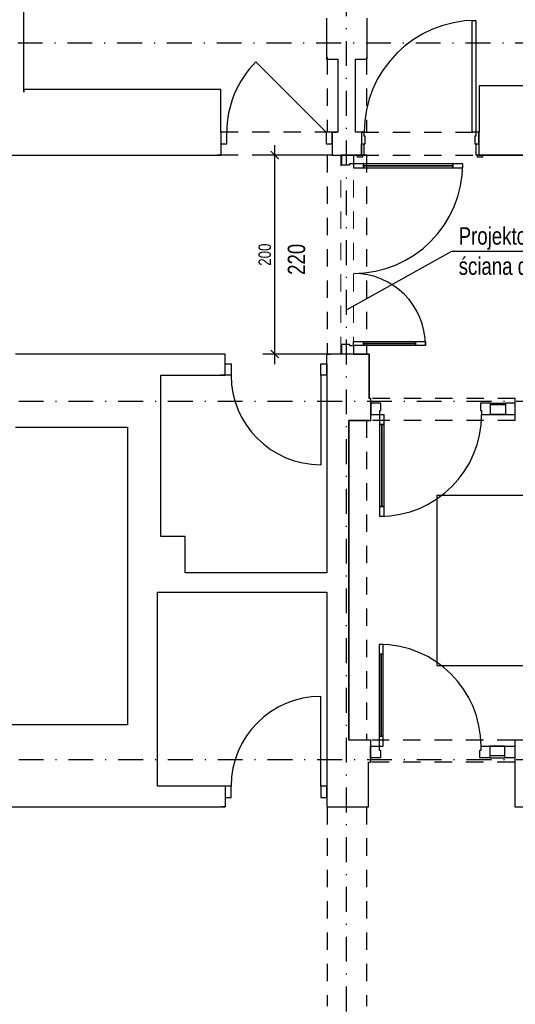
# Model space of a CAD drawing. Header units: metres. Extents: x -5222 to 1778, y -168 to 2848.
# Tile 13 of 16: x -1090 to -592, y 972 to 1961. Entities that reach past the tile are written whole.
import ezdxf

# ---------------------------------------------------------------- set-up
doc = ezdxf.new("R2010")
doc.units = ezdxf.units.M
doc.header["$LTSCALE"] = 50
doc.header["$MEASUREMENT"] = 0
doc.linetypes.add('DO', pattern=[1, 0.5, -0.24, 0.02, -0.24])
doc.linetypes.add('DP', pattern=[0.63, 0.35, -0.28])
for name, color, linetype in [('A_ściany', 7, 'Continuous'), ('BZ_odn', 1, 'Continuous'), ('BZ_osd', 1, 'DO'), ('BZ_txs', 2, 'Continuous'), ('BZ_wym', 1, 'Continuous'), ('k3_projektowane sciany', 2, 'Continuous'), ('k3_sciany istn', 1, 'DP')]:
    doc.layers.add(name, color=color, linetype=linetype)
doc.styles.add('BIKTS', font='bikromsw.shx', dxfattribs={"width": 0.85})
doc.styles.add('BIKWYM', font='bikromsw.shx', dxfattribs={"width": 0.8})
doc.dimstyles.new('BZ_BGR_50', dxfattribs={"dimscale": 0.5, "dimtxt": 25, "dimasz": 1.666667, "dimexe": 0, "dimexo": 0, "dimgap": 0, "dimtad": 0, "dimdec": 1, "dimrnd": 0.5, "dimzin": 9, "dimdsep": 46, "dimtxsty": 'BIKWYM', "dimblk": 'NONE', "dimcen": 0, "dimse1": 1, "dimse2": 1, "dimclrd": 256, "dimclre": 256, "dimclrt": 7, "dimadec": 0, "dimazin": 0, "dimtfac": 0.033333, "dimtdec": 1, "dimtmove": 0, "dimatfit": 3, "dimldrblk": 'NONE', "dimfxl": 1, "dimtvp": 0.8, "dimtolj": 1, "dimarcsym": 0})
doc.dimstyles.new('BZ_KP_50', dxfattribs={"dimscale": 0.5, "dimtxt": 25, "dimasz": 16, "dimexe": 24, "dimexo": 0, "dimgap": 0, "dimtad": 0, "dimdec": 1, "dimrnd": 0.5, "dimzin": 9, "dimdsep": 46, "dimtxsty": 'BIKWYM', "dimblk": 'ARCHTICK', "dimblk1": 'ARCHTICK', "dimblk2": 'WYM-KP', "dimcen": 0, "dimdle": 20, "dimclrd": 256, "dimclre": 256, "dimclrt": 7, "dimadec": 0, "dimazin": 0, "dimtfac": 0.033333, "dimtdec": 1, "dimtmove": 0, "dimatfit": 3, "dimfxl": 1, "dimtvp": 0.8, "dimtfillclr": 256, "dimtolj": 1, "dimarcsym": 0})

# ---------------------------------------------------------------- blocks, each defined once
blk = doc.blocks.new('_None')
blk = doc.blocks.new('_ArchTick')
at = {"color": 0, "linetype": 'ByBlock', "const_width": 0.15}
blk.add_lwpolyline([(-0.5, -0.5), (0.5, 0.5)], dxfattribs=at)
blk = doc.blocks.new('*D509')
at = {"layer": 'BZ_wym', "lineweight": -2}
for p, q in [((-834.05, 1614.94), (-834.05, 1834.94)), ((-781.83, 1824.94), (-846.05, 1824.94)), ((-781.83, 1624.94), (-846.05, 1624.94))]:
    blk.add_line(p, q, dxfattribs=at)
at = {"layer": 'Defpoints', "color": 0}
for p in [(-834.05, 1824.94), (-781.83, 1824.94), (-781.83, 1624.94)]:
    blk.add_point(p, dxfattribs=at)
at = {"layer": 'BZ_wym', "lineweight": -2, "xscale": 8, "yscale": 8, "zscale": 8}
for p, rotation in [((-834.05, 1824.94), 90), ((-834.05, 1624.94), 270)]:
    blk.add_blockref('_ArchTick', p, dxfattribs=dict(at, rotation=rotation))
at = {"layer": 'BZ_wym', "color": 7, "insert": (-844.05, 1724.94), "char_height": 12.5, "attachment_point": 5, "rotation": 90, "style": 'BIKWYM'}
blk.add_mtext('\\A1;200', dxfattribs=at)
blk = doc.blocks.new('WYM-KP')
blk.add_hatch(color=256).paths.add_polyline_path([(-3, 0, 1), (3, 0, 1)])
blk.add_circle((0, 0), 3)

msp = doc.modelspace()

# ---------------------------------------------------------------- hatches: boundary and pattern name
at = {"layer": 'k3_sciany istn', "linetype": 'Continuous'}
for points in [[(-628.534, 1847.941), (-629.034, 1847.941), (-629.034, 1824.941), (-628.534, 1824.941)], [(-592.931, 1236.941), (-592.931, 1230.941), (-592.931, 1219.441), (-592.931, 1214.941), (-592.731, 1214.941), (-592.731, 1236.941)]]:
    msp.add_hatch(color=256, dxfattribs=at).paths.add_polyline_path(points)

# ---------------------------------------------------------------- linework, layer by layer
at = {"linetype": 'Continuous'}
msp.add_line((-759.731, 1558.341), (-759.731, 1236.941), dxfattribs=at)
at = {"layer": 'A_ściany', "linetype": 'Continuous'}
msp.add_line((-776.31, 1847.941), (-782.31, 1847.941), dxfattribs=at)
at = {"layer": 'BZ_osd'}
for p, q in [((-762.01, 214.531), (-762.01, 2614.531)), ((182.658, 1937.441), (-4907.568, 1937.441)), ((183.67, 1577.441), (-4907.568, 1577.441)), ((183.67, 1217.441), (-4907.568, 1217.441))]:
    msp.add_line(p, q, dxfattribs=at)
at = {"layer": 'k3_projektowane sciany', "color": 252, "linetype": 'Continuous'}
for p, q in [((-766.51, 1824.941), (-767.51, 1824.941)), ((-766.26, 1824.941), (-766.51, 1824.941)), ((-766.51, 1824.941), (-755.01, 1824.941)), ((-766.51, 1814.941), (-766.51, 1824.941)), ((-766.26, 1824.941), (-766.51, 1824.941)), ((-765.01, 1824.941), (-766.26, 1824.941)), ((-765.01, 1824.941), (-766.26, 1824.941)), ((-757.51, 1824.941), (-765.01, 1824.941)), ((-757.51, 1824.941), (-765.01, 1824.941)), ((-756.26, 1824.941), (-757.51, 1824.941)), ((-756.26, 1824.941), (-757.51, 1824.941)), ((-755.01, 1824.941), (-756.26, 1824.941)), ((-755.01, 1824.941), (-756.26, 1824.941)), ((-755.01, 1824.941), (-755.01, 1816.141)), ((-759.01, 1814.941), (-766.51, 1814.941)), ((-755.01, 1816.141), (-759.01, 1816.141)), ((-759.01, 1816.141), (-759.01, 1814.941)), ((-745.01, 1816.141), (-755.01, 1816.141)), ((-755.01, 1816.141), (-755.01, 1812.141)), ((-755.01, 1812.141), (-745.01, 1812.141)), ((-745.01, 1816.141), (-745.01, 1814.141)), ((-655.01, 1816.141), (-745.01, 1816.141)), ((-745.01, 1812.141), (-745.01, 1816.141)), ((-745.01, 1814.141), (-655.01, 1814.141)), ((-745.01, 1814.141), (-745.01, 1812.141)), ((-655.01, 1814.141), (-745.01, 1814.141)), ((-655.01, 1814.141), (-745.01, 1814.141)), ((-745.01, 1812.141), (-655.01, 1812.141)), ((-655.01, 1814.141), (-655.01, 1816.141)), ((-645.01, 1816.141), (-655.01, 1816.141)), ((-655.01, 1816.141), (-655.01, 1812.141)), ((-655.01, 1812.141), (-655.01, 1814.141)), ((-655.01, 1812.141), (-645.01, 1812.141)), ((-645.01, 1812.141), (-645.01, 1816.141)), ((-766.51, 1634.941), (-759.01, 1634.941)), ((-766.51, 1624.941), (-766.51, 1634.941)), ((-759.01, 1634.941), (-759.01, 1633.741)), ((-759.01, 1633.741), (-755.01, 1633.741)), ((-755.01, 1637.741), (-745.01, 1637.741)), ((-755.01, 1633.741), (-755.01, 1637.741)), ((-755.01, 1633.741), (-755.01, 1624.941)), ((-745.01, 1633.741), (-755.01, 1633.741)), ((-745.01, 1635.741), (-745.01, 1637.741)), ((-745.01, 1637.741), (-692.61, 1637.741)), ((-745.01, 1637.741), (-745.01, 1633.741)), ((-745.01, 1633.741), (-745.01, 1635.741)), ((-745.01, 1635.741), (-692.61, 1635.741)), ((-692.61, 1635.741), (-745.01, 1635.741)), ((-692.61, 1635.741), (-745.01, 1635.741)), ((-692.61, 1633.741), (-745.01, 1633.741)), ((-692.61, 1637.741), (-692.61, 1635.741)), ((-692.61, 1633.741), (-692.61, 1637.741)), ((-692.61, 1637.741), (-682.61, 1637.741)), ((-692.61, 1635.741), (-692.61, 1633.741)), ((-682.61, 1633.741), (-692.61, 1633.741)), ((-682.61, 1637.741), (-682.61, 1633.741)), ((-766.51, 1624.941), (-767.51, 1624.941)), ((-766.26, 1624.941), (-766.51, 1624.941)), ((-755.01, 1624.941), (-766.51, 1624.941)), ((-766.26, 1624.941), (-766.51, 1624.941)), ((-765.01, 1624.941), (-766.26, 1624.941)), ((-765.01, 1624.941), (-766.26, 1624.941)), ((-757.51, 1624.941), (-765.01, 1624.941)), ((-757.51, 1624.941), (-765.01, 1624.941)), ((-756.26, 1624.941), (-757.51, 1624.941)), ((-756.26, 1624.941), (-757.51, 1624.941)), ((-755.01, 1624.941), (-756.26, 1624.941)), ((-755.01, 1624.941), (-756.26, 1624.941))]:
    msp.add_line(p, q, dxfattribs=at)
at = {"layer": 'k3_projektowane sciany', "linetype": 'DP', "lineweight": 5}
for p, q in [((-767.51, 1624.941), (-767.51, 1824.941)), ((-755.01, 1624.941), (-755.01, 1824.941))]:
    msp.add_line(p, q, dxfattribs=at)
at = {"layer": 'k3_projektowane sciany', "color": 252, "linetype": 'Continuous'}
for centre, radius, start, end in [((-755.01, 1816.141), 110, 270, 0), ((-755.01, 1633.741), 72.4, 0, 90)]:
    msp.add_arc(centre, radius, start, end, dxfattribs=at)
at = {"layer": 'k3_sciany istn', "linetype": 'Continuous'}
for p, q in [((-635.834, 1847.941), (-635.834, 1960.341)), ((-635.834, 1960.341), (-631.834, 1960.341)), ((-631.834, 1960.341), (-631.834, 1847.941)), ((-782.31, 1847.941), (-853.021, 1918.651)), ((-888.31, 1847.941), (-888.31, 1836.441)), ((-882.31, 1847.941), (-888.31, 1847.941)), ((-888.31, 1847.941), (-888.31, 1836.441)), ((-888.31, 1847.941), (-888.31, 1836.441)), ((-882.31, 1836.441), (-882.31, 1847.941)), ((-782.31, 1847.941), (-782.31, 1836.441)), ((-776.31, 1847.941), (-771.61, 1847.941)), ((-776.31, 1847.941), (-776.31, 1836.441)), ((-776.31, 1836.441), (-776.31, 1847.941)), ((-776.31, 1847.941), (-776.31, 1836.441)), ((-776.31, 1847.941), (-771.61, 1847.941)), ((-747.034, 1847.941), (-747.034, 1836.441)), ((-744.234, 1847.941), (-747.034, 1847.941)), ((-747.034, 1847.941), (-747.034, 1836.441)), ((-747.034, 1847.941), (-747.034, 1836.441)), ((-744.234, 1843.941), (-744.234, 1847.941)), ((-743.034, 1843.941), (-744.234, 1843.941)), ((-743.034, 1836.441), (-743.034, 1843.941)), ((-631.834, 1847.941), (-635.834, 1847.941)), ((-631.834, 1843.941), (-633.034, 1843.941)), ((-633.034, 1843.941), (-633.034, 1836.441)), ((-629.034, 1847.941), (-631.834, 1847.941)), ((-631.834, 1847.941), (-631.834, 1843.941)), ((-629.034, 1847.941), (-629.034, 1836.441)), ((-629.034, 1836.441), (-629.034, 1847.941)), ((-629.034, 1847.941), (-629.034, 1836.441)), ((-888.31, 1836.441), (-888.31, 1824.941)), ((-888.31, 1836.441), (-882.31, 1836.441)), ((-888.31, 1836.441), (-888.31, 1824.941)), ((-782.31, 1836.441), (-776.31, 1836.441)), ((-776.31, 1836.441), (-776.31, 1824.941)), ((-776.31, 1836.441), (-776.31, 1824.941)), ((-747.034, 1836.441), (-747.034, 1824.941)), ((-747.034, 1824.941), (-747.034, 1836.441)), ((-747.034, 1836.441), (-744.534, 1836.441)), ((-747.034, 1836.441), (-743.034, 1836.441)), ((-747.034, 1836.441), (-747.034, 1824.941)), ((-744.534, 1836.441), (-744.534, 1824.941)), ((-633.034, 1836.441), (-629.034, 1836.441)), ((-631.534, 1824.941), (-631.534, 1836.441)), ((-631.534, 1836.441), (-629.034, 1836.441)), ((-629.034, 1836.441), (-629.034, 1824.941)), ((-629.034, 1836.441), (-629.034, 1824.941)), ((-629.034, 1836.441), (-629.034, 1824.941)), ((-888.31, 1824.941), (-892.01, 1824.941)), ((-888.31, 1824.941), (-892.01, 1824.941)), ((-776.31, 1824.941), (-772.61, 1824.941)), ((-776.31, 1824.941), (-772.61, 1824.941)), ((-741.034, 1824.941), (-755.01, 1824.941)), ((-747.034, 1824.941), (-750.734, 1824.941)), ((-750.734, 1823.041), (-750.734, 1824.941)), ((-750.734, 1824.941), (-745.734, 1824.941)), ((-747.034, 1824.941), (-750.734, 1824.941)), ((-745.734, 1823.041), (-750.734, 1823.041)), ((-744.534, 1824.941), (-747.034, 1824.941)), ((-745.734, 1824.941), (-745.734, 1823.041)), ((-629.034, 1824.941), (-631.534, 1824.941)), ((-630.334, 1824.941), (-625.334, 1824.941)), ((-630.334, 1823.041), (-630.334, 1824.941)), ((-625.334, 1823.041), (-630.334, 1823.041)), ((-629.034, 1824.941), (-625.334, 1824.941)), ((-628.534, 1824.941), (-629.034, 1824.941)), ((-629.034, 1824.941), (-625.334, 1824.941)), ((-417.73, 1824.941), (-628.534, 1824.941)), ((-625.334, 1824.941), (-625.334, 1823.041)), ((-883.831, 1624.941), (-887.531, 1624.941)), ((-883.831, 1624.941), (-887.531, 1624.941)), ((-883.831, 1615.341), (-883.831, 1624.941)), ((-883.831, 1615.341), (-883.831, 1624.941)), ((-781.831, 1624.941), (-778.131, 1624.941)), ((-781.831, 1615.341), (-781.831, 1624.941)), ((-781.831, 1615.341), (-781.831, 1624.941)), ((-781.831, 1624.941), (-778.131, 1624.941)), ((-755.01, 1624.941), (-739.331, 1624.941)), ((-739.331, 1624.941), (-739.331, 1580.341)), ((-883.831, 1603.841), (-883.831, 1615.341)), ((-883.831, 1615.341), (-877.831, 1615.341)), ((-883.831, 1603.841), (-883.831, 1615.341)), ((-883.831, 1603.841), (-883.831, 1615.341)), ((-877.831, 1615.341), (-877.831, 1603.841)), ((-787.831, 1603.841), (-787.831, 1615.341)), ((-787.831, 1615.341), (-781.831, 1615.341)), ((-781.831, 1603.841), (-781.831, 1615.341)), ((-781.831, 1615.341), (-781.831, 1603.841)), ((-781.831, 1603.841), (-781.831, 1615.341)), ((-883.831, 1603.841), (-888.531, 1603.841)), ((-883.831, 1603.841), (-888.531, 1603.841)), ((-877.831, 1603.841), (-883.831, 1603.841)), ((-781.831, 1603.841), (-787.831, 1603.841)), ((-787.831, 1603.841), (-787.831, 1513.841)), ((-737.331, 1575.841), (-737.331, 1580.341)), ((-737.331, 1564.341), (-737.331, 1575.841)), ((-737.331, 1575.841), (-737.331, 1564.341)), ((-727.331, 1575.841), (-737.331, 1575.841)), ((-737.331, 1564.341), (-737.331, 1575.841)), ((-727.331, 1568.341), (-727.331, 1575.841)), ((-627.331, 1575.841), (-627.331, 1568.341)), ((-617.331, 1575.841), (-627.331, 1575.841)), ((-617.331, 1564.341), (-617.331, 1575.841)), ((-617.331, 1575.841), (-602.331, 1575.841)), ((-617.331, 1564.341), (-617.331, 1575.841)), ((-602.331, 1574.041), (-617.331, 1574.041)), ((-592.331, 1575.841), (-602.331, 1575.841)), ((-602.331, 1575.841), (-602.331, 1564.341)), ((-602.331, 1575.841), (-602.331, 1564.341)), ((-592.331, 1575.841), (-592.331, 1580.341)), ((-592.331, 1564.341), (-592.331, 1575.841)), ((-592.331, 1564.341), (-592.331, 1575.841)), ((-592.331, 1564.341), (-592.331, 1575.841)), ((-737.331, 1558.341), (-737.331, 1564.341)), ((-737.331, 1564.341), (-728.531, 1564.341)), ((-728.531, 1564.341), (-728.531, 1568.341)), ((-728.531, 1568.341), (-727.331, 1568.341)), ((-728.531, 1554.341), (-728.531, 1564.341)), ((-728.531, 1564.341), (-724.531, 1564.341)), ((-724.531, 1564.341), (-724.531, 1554.341)), ((-627.331, 1568.341), (-626.131, 1568.341)), ((-626.131, 1568.341), (-626.131, 1564.341)), ((-626.131, 1564.341), (-617.331, 1564.341)), ((-602.331, 1564.341), (-617.331, 1564.341)), ((-617.331, 1564.341), (-602.331, 1564.341)), ((-602.331, 1564.341), (-592.331, 1564.341)), ((-592.331, 1558.341), (-592.331, 1564.341)), ((-739.331, 1558.341), (-759.731, 1558.341)), ((-728.531, 1554.341), (-726.531, 1554.341)), ((-728.531, 1471.941), (-728.531, 1554.341)), ((-724.531, 1554.341), (-728.531, 1554.341)), ((-726.531, 1554.341), (-726.531, 1471.941)), ((-726.531, 1554.341), (-724.531, 1554.341)), ((-726.531, 1471.941), (-726.531, 1554.341)), ((-726.531, 1471.941), (-726.531, 1554.341)), ((-724.531, 1554.341), (-724.531, 1471.941)), ((-671.231, 1483.341), (-409.511, 1483.341)), ((-671.231, 1483.341), (-671.231, 1311.941)), ((-726.531, 1471.941), (-728.531, 1471.941)), ((-728.531, 1461.941), (-728.531, 1471.941)), ((-728.531, 1471.941), (-724.531, 1471.941)), ((-724.531, 1471.941), (-726.531, 1471.941)), ((-724.531, 1471.941), (-724.531, 1461.941)), ((-724.531, 1461.941), (-728.531, 1461.941)), ((-729.131, 1333.341), (-729.131, 1323.341)), ((-725.131, 1333.341), (-729.131, 1333.341)), ((-725.131, 1323.341), (-725.131, 1333.341)), ((-727.131, 1323.341), (-729.131, 1323.341)), ((-729.131, 1323.341), (-729.131, 1240.941)), ((-729.131, 1323.341), (-725.131, 1323.341)), ((-727.131, 1240.941), (-727.131, 1323.341)), ((-725.131, 1323.341), (-727.131, 1323.341)), ((-727.131, 1323.341), (-727.131, 1240.941)), ((-727.131, 1323.341), (-727.131, 1240.941)), ((-725.131, 1240.941), (-725.131, 1323.341)), ((-671.231, 1311.941), (-196.392, 1311.941)), ((-787.831, 1190.941), (-787.831, 1280.941)), ((-737.931, 1236.941), (-737.931, 1230.941)), ((-729.131, 1240.941), (-727.131, 1240.941)), ((-725.131, 1240.941), (-729.131, 1240.941)), ((-729.131, 1240.941), (-729.131, 1230.941)), ((-727.131, 1240.941), (-725.131, 1240.941)), ((-725.131, 1230.941), (-725.131, 1240.941)), ((-592.931, 1236.941), (-592.931, 1230.941)), ((-737.931, 1230.941), (-737.931, 1219.441)), ((-737.931, 1219.441), (-737.931, 1230.941)), ((-737.931, 1230.941), (-729.131, 1230.941)), ((-737.931, 1230.941), (-737.931, 1219.441)), ((-729.131, 1230.941), (-729.131, 1226.941)), ((-729.131, 1230.941), (-725.131, 1230.941)), ((-729.131, 1226.941), (-727.931, 1226.941)), ((-727.931, 1226.941), (-727.931, 1219.441)), ((-627.931, 1219.441), (-627.931, 1226.941)), ((-627.931, 1226.941), (-626.731, 1226.941)), ((-626.731, 1226.941), (-626.731, 1230.941)), ((-626.731, 1230.941), (-617.931, 1230.941)), ((-617.931, 1230.941), (-617.931, 1219.441)), ((-602.931, 1230.941), (-617.931, 1230.941)), ((-617.931, 1230.941), (-617.931, 1219.441)), ((-617.931, 1230.941), (-602.931, 1230.941)), ((-602.931, 1219.441), (-602.931, 1230.941)), ((-602.931, 1230.941), (-592.931, 1230.941)), ((-602.931, 1219.441), (-602.931, 1230.941)), ((-592.931, 1230.941), (-592.931, 1219.441)), ((-592.931, 1230.941), (-592.931, 1219.441)), ((-592.931, 1230.941), (-592.931, 1219.441)), ((-737.931, 1219.441), (-737.931, 1214.941)), ((-727.931, 1219.441), (-737.931, 1219.441)), ((-617.931, 1219.441), (-627.931, 1219.441)), ((-602.931, 1221.241), (-617.931, 1221.241)), ((-617.931, 1219.441), (-602.931, 1219.441)), ((-592.931, 1219.441), (-602.931, 1219.441)), ((-592.931, 1219.441), (-592.931, 1214.941)), ((-883.831, 1190.941), (-888.531, 1190.941)), ((-883.831, 1190.941), (-888.531, 1190.941)), ((-883.831, 1190.941), (-883.831, 1179.441)), ((-877.831, 1190.941), (-883.831, 1190.941)), ((-883.831, 1190.941), (-883.831, 1179.441)), ((-883.831, 1190.941), (-883.831, 1179.441)), ((-877.831, 1179.441), (-877.831, 1190.941)), ((-781.831, 1190.941), (-787.831, 1190.941)), ((-787.831, 1190.941), (-787.831, 1179.441)), ((-781.831, 1190.941), (-781.831, 1179.441)), ((-781.831, 1179.441), (-781.831, 1190.941)), ((-781.831, 1190.941), (-781.831, 1179.441)), ((-883.831, 1179.441), (-883.831, 1169.941)), ((-883.831, 1179.441), (-877.831, 1179.441)), ((-883.831, 1179.441), (-883.831, 1169.941)), ((-787.831, 1179.441), (-781.831, 1179.441)), ((-781.831, 1179.441), (-781.831, 1169.941)), ((-781.831, 1179.441), (-781.831, 1169.941)), ((-883.831, 1169.941), (-887.531, 1169.941)), ((-883.831, 1169.941), (-887.531, 1169.941)), ((-781.831, 1169.941), (-778.131, 1169.941)), ((-781.831, 1169.941), (-778.131, 1169.941))]:
    msp.add_line(p, q, dxfattribs=at)
at = {"layer": 'k3_sciany istn', "color": 251, "linetype": 'DP'}
for p, q in [((-781.51, 1923.341), (-781.51, 1847.941)), ((-742.01, 1923.341), (-742.01, 1847.941)), ((-781.51, 1824.941), (-781.51, 1624.941)), ((-742.01, 1824.941), (-742.01, 1624.941)), ((-742.01, 1558.341), (-742.01, 1236.941)), ((-781.51, 1169.941), (-781.51, 969.941)), ((-742.01, 1169.941), (-742.01, 969.941))]:
    msp.add_line(p, q, dxfattribs=at)
at = {"layer": 'k3_sciany istn', "linetype": 'DP'}
for p, q in [((-776.31, 1847.941), (-888.31, 1847.941)), ((-747.034, 1847.941), (-629.034, 1847.941)), ((-776.31, 1824.941), (-888.31, 1824.941)), ((-747.034, 1824.941), (-629.034, 1824.941)), ((-592.331, 1580.341), (-737.331, 1580.341)), ((-592.331, 1558.341), (-737.331, 1558.341)), ((-592.931, 1236.941), (-737.931, 1236.941)), ((-592.931, 1214.941), (-737.931, 1214.941))]:
    msp.add_line(p, q, dxfattribs=at)
at = {"layer": 'k3_sciany istn', "linetype": 'Continuous', "flags": 128}
for points in [[(-1086.31, 1888.241), (-1086.31, 2473.241)], [(-782.01, 1962.741), (-782.01, 1921.441)], [(-741.33, 1921.441), (-741.33, 1962.741)], [(-782.01, 1921.441), (-770.51, 1921.441)], [(-770.51, 1921.441), (-770.51, 1847.941)], [(-752.83, 1847.941), (-752.83, 1921.441)], [(-752.83, 1921.441), (-741.33, 1921.441)], [(-888.31, 1890.841), (-1086.31, 1890.841)], [(-1086.31, 1890.841), (-1086.31, 1888.241)], [(-888.31, 1847.941), (-888.31, 1890.841)], [(-438.11, 1894.541), (-628.534, 1894.541)], [(-628.534, 1894.541), (-628.534, 1847.941)], [(-770.51, 1847.941), (-776.31, 1847.941)], [(-747.034, 1847.941), (-752.83, 1847.941)], [(-628.534, 1847.941), (-629.034, 1847.941)], [(-1291.41, 1824.941), (-1086.31, 1824.941)], [(-1086.31, 1824.941), (-888.31, 1824.941)], [(-776.31, 1824.941), (-747.034, 1824.941)], [(-629.034, 1824.941), (-628.534, 1824.941)], [(-628.534, 1824.941), (-417.73, 1824.941)], [(-948.431, 1624.941), (-1094.531, 1624.941)], [(-883.831, 1624.941), (-948.431, 1624.941)], [(-759.731, 1624.941), (-781.831, 1624.941)], [(-739.331, 1624.941), (-759.731, 1624.941)], [(-739.331, 1580.341), (-739.331, 1624.941)], [(-948.431, 1551.741), (-948.431, 1603.841)], [(-948.431, 1603.841), (-883.831, 1603.841)], [(-781.831, 1603.841), (-781.831, 1405.341)], [(-737.331, 1580.341), (-739.331, 1580.341)], [(-759.731, 1558.341), (-739.331, 1558.341)], [(-759.731, 1236.941), (-759.731, 1558.341)], [(-739.331, 1558.341), (-737.331, 1558.341)], [(-1094.531, 1551.741), (-982.031, 1551.741)], [(-982.031, 1551.741), (-982.031, 1385.941)], [(-948.431, 1441.741), (-948.431, 1551.741)], [(-923.931, 1441.741), (-948.431, 1441.741)], [(-923.931, 1405.341), (-923.931, 1441.741)], [(-781.831, 1405.341), (-923.931, 1405.341)], [(-982.031, 1385.941), (-982.031, 1252.341)], [(-951.831, 1385.941), (-923.931, 1385.941)], [(-951.831, 1190.941), (-951.831, 1385.941)], [(-923.931, 1385.941), (-781.831, 1385.941)], [(-781.831, 1385.941), (-781.831, 1190.941)], [(-982.031, 1252.341), (-1111.431, 1252.341)], [(-739.931, 1236.941), (-759.731, 1236.941)], [(-737.931, 1236.941), (-739.931, 1236.941)], [(-349.731, 1236.941), (-592.731, 1236.941)], [(-739.931, 1214.941), (-737.931, 1214.941)], [(-739.931, 1169.941), (-739.931, 1214.941)], [(-592.931, 1214.941), (-592.731, 1214.941)], [(-592.731, 1214.941), (-592.731, 1169.941)], [(-883.831, 1190.941), (-951.831, 1190.941)], [(-1111.431, 1169.941), (-951.831, 1169.941)], [(-951.831, 1169.941), (-883.831, 1169.941)], [(-781.831, 1169.941), (-759.731, 1169.941)], [(-759.731, 1169.941), (-739.931, 1169.941)], [(-592.731, 1169.941), (-349.731, 1169.941)]]:
    msp.add_lwpolyline(points, dxfattribs=at)
at = {"layer": 'k3_sciany istn', "linetype": 'Continuous'}
for centre, radius, start, end in [((-631.834, 1847.941), 112.4, 90, 180), ((-782.31, 1847.941), 100, 135, 180), ((-787.831, 1603.841), 90, 180, 270), ((-728.531, 1564.341), 102.4, 270, 0), ((-729.131, 1230.941), 102.4, 0, 90), ((-787.831, 1190.941), 90, 90, 180)]:
    msp.add_arc(centre, radius, start, end, dxfattribs=at)

# ---------------------------------------------------------------- texts
at = {"layer": 'BZ_txs', "style": 'BIKTS', "width": 0.8}
for s, p in [('Projektowana', (-649.253, 1735.035)), ('ściana działowa', (-649.253, 1704.679))]:
    msp.add_text(s, height=17.5, dxfattribs=at).set_placement(p)
msp.add_text('220', height=17.5, rotation=90, dxfattribs=at).set_placement((-803.497, 1704.621))

# ---------------------------------------------------------------- dimensions: what is measured, and where the dimension line sits
at = {"layer": 'BZ_wym'}
dim = msp.add_linear_dim(base=(-834.047, 1824.941), p1=(-781.831, 1624.941), p2=(-781.831, 1824.941), angle=90, dimstyle='BZ_KP_50', override={"dimdec": 0, "dimrnd": 1, "dimatfit": 1}, dxfattribs=at)
dim.commit()
dim.dimension.update_dxf_attribs({"geometry": '*D509', "text_midpoint": (-844.047, 1724.941)})

# ---------------------------------------------------------------- leaders
at = {"layer": 'BZ_odn'}
msp.add_leader([(-762.01, 1669.497), (-656.253, 1728.304), (-474.92, 1728.304)], dimstyle='BZ_BGR_50', dxfattribs=at)

doc.saveas('drawing.dxf')
